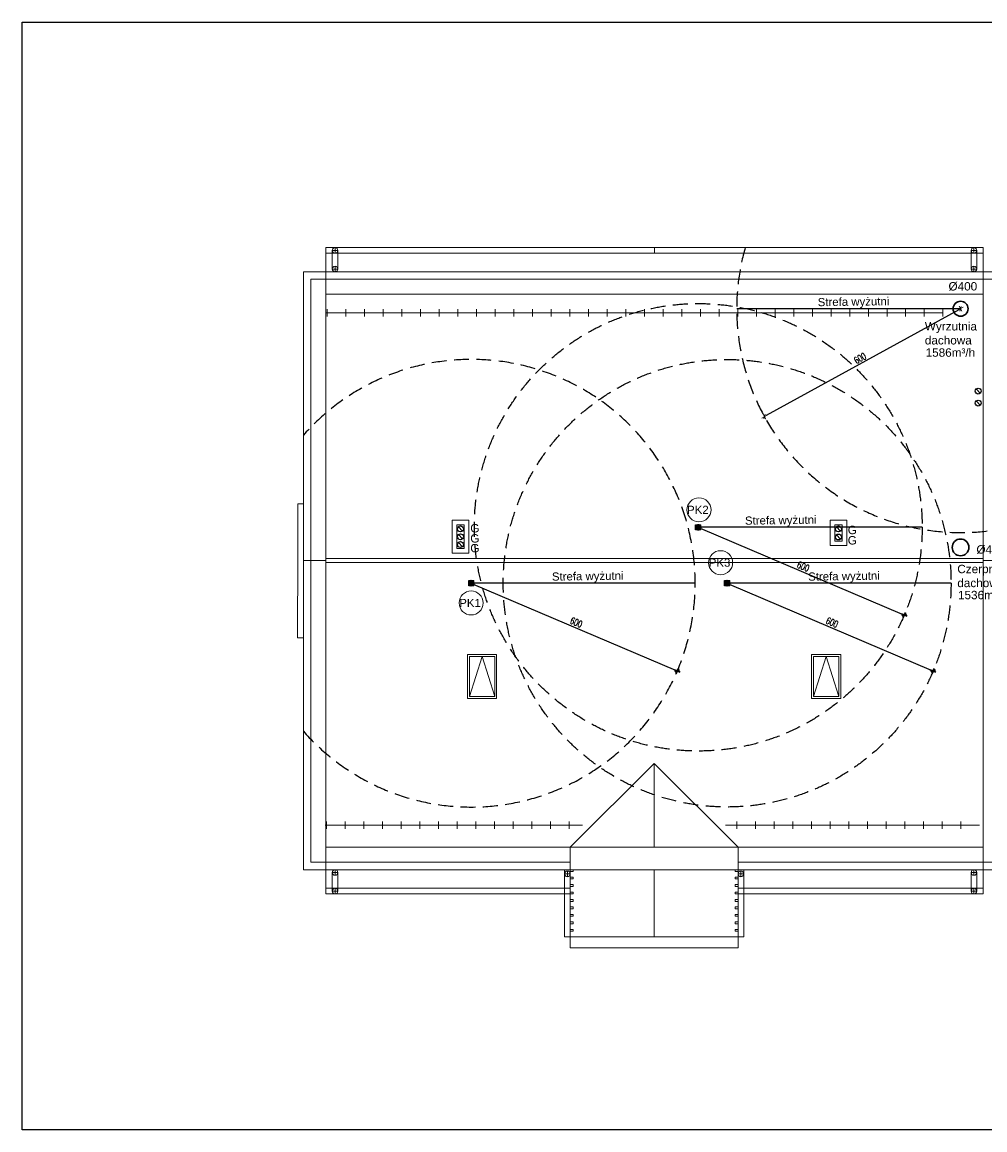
# Model space of a CAD drawing. Extents: x 280060 to 689961, y 120405 to 160329.
# Tile 69 of 85: x 670789 to 673368, y 145019 to 147989. Entities that reach past the tile are written whole.
import ezdxf

# ---------------------------------------------------------------- set-up
doc = ezdxf.new("R2010")
doc.units = 0
doc.header["$MEASUREMENT"] = 0
doc.linetypes.add('{ Wide Dash }', pattern=[12, 4, -2, 4, -2])
doc.layers.get('0').update_dxf_attribs({"linetype": 'CONTINUOUS', "lineweight": 25})
doc.layers.get('Defpoints').update_dxf_attribs({"linetype": 'CONTINUOUS'})
for name, color, linetype, lineweight in [('KAM-pro Biała Zarys', 7, 'CONTINUOUS', 9), ('KAM-pro Linia K.S Wewnętrznej', 36, 'CONTINUOUS', 40), ('KAM-pro Opis K.S. Wewnętrzny', 16, 'CONTINUOUS', 13), ('KAM-pro Podkład Sanitarny', 253, 'CONTINUOUS', 25), ('KAM-pro Wentylacja Nawiew', 1, 'CONTINUOUS', 30), ('KAM-pro Wentylacja Wywiew', 161, 'CONTINUOUS', 30)]:
    doc.layers.add(name, color=color, linetype=linetype, lineweight=lineweight)
doc.styles.add('ARIAL', font='arial.ttf')
doc.styles.add('damian', font='arial.ttf')
doc.styles.add('TXT3', font='SIMPLEX.SHX', dxfattribs={"width": 0.7, "height": 18})
doc.dimstyles.new('R1', dxfattribs={"dimtxt": 18, "dimasz": 5.6, "dimexe": 2.8, "dimexo": 6, "dimgap": 1.5, "dimtad": 0, "dimdec": 0, "dimrnd": 1, "dimdsep": 46, "dimtxsty": 'TXT3', "dimblk": 'znak_1', "dimcen": -3, "dimdle": 2, "dimse1": 1, "dimse2": 1, "dimclrt": 4, "dimadec": 0, "dimazin": 0, "dimtfac": 0.75, "dimtdec": 0, "dimtix": 1, "dimtmove": 0, "dimatfit": 0, "dimfxl": 0, "dimtvp": 0.75, "dimtolj": 1, "dimtzin": 0, "dimarcsym": 0})

# ---------------------------------------------------------------- blocks, each defined once
blk = doc.blocks.new('znak_1')
for p, q in [((-1.48, 0), (1.48, 0)), ((-0.84, -0.84), (0.84, 0.84)), ((0, 1.34), (0, -1.34))]:
    blk.add_line(p, q)
at = {"const_width": 0.2}
blk.add_lwpolyline([(0.84, 0.84), (-0.84, -0.84)], dxfattribs=at)
blk = doc.blocks.new('*D2241')
at = {"layer": 'Defpoints', "color": 0, "lineweight": 30, "transparency": 16777216}
for p in [(673303.3, 147220.7), (672777.5, 146931.6), (672777.5, 146931.6)]:
    blk.add_point(p, dxfattribs=at)
at = {"layer": 'KAM-pro Biała Zarys', "color": 0, "lineweight": -2, "transparency": 16777216}
blk.add_line((673298.3, 147218.1), (672782.4, 146934.3), dxfattribs=at)
at = {"layer": 'KAM-pro Biała Zarys', "color": 0, "lineweight": -2, "transparency": 16777216, "xscale": 5.6, "yscale": 5.6, "zscale": 5.6}
for p, rotation in [((673303.3, 147220.7), 28.80577423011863), ((672777.5, 146931.6), 208.8057742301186)]:
    blk.add_blockref('znak_1', p, dxfattribs=dict(at, rotation=rotation))
at = {"layer": 'KAM-pro Biała Zarys', "color": 4, "lineweight": 25, "transparency": 16777216, "insert": (673033.9, 147088), "char_height": 18, "attachment_point": 5, "rotation": 28.8058, "style": 'TXT3'}
blk.add_mtext('\\A1;600', dxfattribs=at)
blk = doc.blocks.new('*D2243')
at = {"layer": 'Defpoints', "color": 0, "linetype": '{ Wide Dash }', "lineweight": 30, "ltscale": 10, "transparency": 16777216}
for p in [(672677.7, 146484.8), (673229.7, 146249.7), (673229.7, 146249.7)]:
    blk.add_point(p, dxfattribs=at)
at = {"layer": 'KAM-pro Wentylacja Wywiew', "color": 0, "lineweight": -2, "ltscale": 10, "transparency": 16777216}
blk.add_line((672682.8, 146482.6), (673224.5, 146251.9), dxfattribs=at)
at = {"layer": 'KAM-pro Wentylacja Wywiew', "color": 0, "linetype": '{ Wide Dash }', "lineweight": -2, "ltscale": 10, "transparency": 16777216, "xscale": 5.6, "yscale": 5.6, "zscale": 5.6}
for p, rotation in [((672677.7, 146484.8), 156.9318229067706), ((673229.7, 146249.7), 336.9318229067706)]:
    blk.add_blockref('znak_1', p, dxfattribs=dict(at, rotation=rotation))
at = {"layer": 'KAM-pro Wentylacja Wywiew', "color": 4, "linetype": '{ Wide Dash }', "lineweight": 25, "ltscale": 10, "transparency": 16777216, "insert": (672959, 146379.7), "char_height": 18, "attachment_point": 5, "rotation": 336.9318, "style": 'TXT3'}
blk.add_mtext('\\A1;600', dxfattribs=at)
blk = doc.blocks.new('*D2244')
at = {"layer": 'Defpoints', "color": 0, "linetype": '{ Wide Dash }', "lineweight": 30, "ltscale": 10, "transparency": 16777216}
for p in [(672600.3, 146634.8), (673152.3, 146399.7), (673152.3, 146399.7)]:
    blk.add_point(p, dxfattribs=at)
at = {"layer": 'KAM-pro Wentylacja Wywiew', "color": 0, "lineweight": -2, "ltscale": 10, "transparency": 16777216}
blk.add_line((672605.4, 146632.6), (673147.1, 146401.9), dxfattribs=at)
at = {"layer": 'KAM-pro Wentylacja Wywiew', "color": 0, "linetype": '{ Wide Dash }', "lineweight": -2, "ltscale": 10, "transparency": 16777216, "xscale": 5.6, "yscale": 5.6, "zscale": 5.6}
for p, rotation in [((672600.3, 146634.8), 156.9318229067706), ((673152.3, 146399.7), 336.9318229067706)]:
    blk.add_blockref('znak_1', p, dxfattribs=dict(at, rotation=rotation))
at = {"layer": 'KAM-pro Wentylacja Wywiew', "color": 4, "linetype": '{ Wide Dash }', "lineweight": 25, "ltscale": 10, "transparency": 16777216, "insert": (672881.6, 146529.7), "char_height": 18, "attachment_point": 5, "rotation": 336.9318, "style": 'TXT3'}
blk.add_mtext('\\A1;600', dxfattribs=at)
blk = doc.blocks.new('*D2245')
at = {"layer": 'Defpoints', "color": 0, "linetype": '{ Wide Dash }', "lineweight": 30, "ltscale": 10, "transparency": 16777216}
for p in [(671992.1, 146484.8), (672544.1, 146249.7), (672544.1, 146249.7)]:
    blk.add_point(p, dxfattribs=at)
at = {"layer": 'KAM-pro Wentylacja Wywiew', "color": 0, "lineweight": -2, "ltscale": 10, "transparency": 16777216}
blk.add_line((671997.2, 146482.6), (672538.9, 146251.9), dxfattribs=at)
at = {"layer": 'KAM-pro Wentylacja Wywiew', "color": 0, "linetype": '{ Wide Dash }', "lineweight": -2, "ltscale": 10, "transparency": 16777216, "xscale": 5.6, "yscale": 5.6, "zscale": 5.6}
for p, rotation in [((671992.1, 146484.8), 156.9318229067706), ((672544.1, 146249.7), 336.9318229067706)]:
    blk.add_blockref('znak_1', p, dxfattribs=dict(at, rotation=rotation))
at = {"layer": 'KAM-pro Wentylacja Wywiew', "color": 4, "linetype": '{ Wide Dash }', "lineweight": 25, "ltscale": 10, "transparency": 16777216, "insert": (672273.4, 146379.7), "char_height": 18, "attachment_point": 5, "rotation": 336.9318, "style": 'TXT3'}
blk.add_mtext('\\A1;600', dxfattribs=at)

msp = doc.modelspace()

# ---------------------------------------------------------------- linework, layer by layer
at = {"layer": 'KAM-pro Biała Zarys', "lineweight": 25}
for p, q in [((673303.3, 147220.7), (672703.3, 147220.7)), ((672593.3, 146627.8), (672593.3, 146641.8)), ((672593.3, 146641.8), (672607.3, 146641.8)), ((673200.3, 146634.8), (672600.3, 146634.8)), ((672607.3, 146627.8), (672607.3, 146641.8)), ((672607.3, 146627.8), (672593.3, 146627.8)), ((671985.1, 146477.8), (671985.1, 146491.8)), ((671985.1, 146491.8), (671999.1, 146491.8)), ((672592.1, 146484.8), (671992.1, 146484.8)), ((671999.1, 146477.8), (671999.1, 146491.8)), ((672670.7, 146477.8), (672670.7, 146491.8)), ((672670.7, 146491.8), (672684.7, 146491.8)), ((673277.7, 146484.8), (672677.7, 146484.8)), ((672684.7, 146477.8), (672684.7, 146491.8)), ((671999.1, 146477.8), (671985.1, 146477.8)), ((672684.7, 146477.8), (672670.7, 146477.8))]:
    msp.add_line(p, q, dxfattribs=at)
msp.add_lwpolyline([(670788.6, 147989.2), (677088.6, 147989.2), (677088.6, 145019.2), (670788.6, 145019.2)], close=True, dxfattribs=at)
at = {"layer": 'KAM-pro Linia K.S Wewnętrznej', "color": 36, "ltscale": 0.1, "true_color": 0x804000}
for centre in [(672600.3, 146634.8), (671992.1, 146484.8), (672677.7, 146484.8)]:
    msp.add_circle(centre, 6.04, dxfattribs=at)
at = {"layer": 'KAM-pro Opis K.S. Wewnętrzny', "color": 32}
for centre in [(672602.3, 146681.6), (672660.3, 146539.9), (671991.7, 146431.9)]:
    msp.add_circle(centre, 32.2, dxfattribs=at)
at = {"layer": 'KAM-pro Podkład Sanitarny', "lineweight": 20, "ltscale": 13}
for p, q in [((673364.1, 147384.8), (671602.1, 147384.8)), ((671602.1, 147369.8), (671602.1, 147384.8)), ((671619.6, 147377.3), (671634.6, 147377.3)), ((671619.6, 147327.3), (671619.6, 147377.3)), ((671627.1, 147384.8), (671627.1, 147369.8)), ((671634.6, 147327.3), (671634.6, 147377.3)), ((672483.1, 147369.8), (672483.1, 147384.8)), ((673346.6, 147377.3), (673331.6, 147377.3)), ((673331.6, 147327.3), (673331.6, 147377.3)), ((673339.1, 147384.8), (673339.1, 147369.8)), ((673346.6, 147327.3), (673346.6, 147377.3)), ((673364.1, 147369.8), (673364.1, 147384.8)), ((673364.1, 147369.8), (671602.1, 147369.8)), ((671602.1, 147319.8), (671602.1, 147369.8)), ((673364.1, 147319.8), (673364.1, 147369.8)), ((671542.1, 145716.8), (671542.1, 147319.8)), ((671542.1, 147319.8), (671818.1, 147319.8)), ((671542.1, 147319.8), (673424.1, 147319.8)), ((671542.1, 147319.8), (671602.1, 147319.8)), ((671542.1, 145716.8), (671542.1, 147319.8)), ((671602.1, 147319.8), (671602.1, 145716.8)), ((671619.6, 147327.3), (671634.6, 147327.3)), ((671627.1, 147334.8), (671627.1, 147319.8)), ((673346.6, 147327.3), (673331.6, 147327.3)), ((673339.1, 147334.8), (673339.1, 147319.8)), ((673364.1, 145716.8), (673364.1, 147319.8)), ((673364.1, 147319.8), (673424.1, 147319.8)), ((671562.1, 146684.8), (671562.1, 147299.8)), ((671562.1, 147299.8), (673404.1, 147299.8)), ((671602.1, 146709.8), (671602.1, 147259.8)), ((671602.1, 147259.8), (673364.1, 147259.8)), ((671602.1, 147259.8), (671602.1, 146709.8)), ((673364.1, 147259.8), (673364.1, 146709.8)), ((673364.1, 147259.8), (673364.1, 147234.8)), ((671602.1, 147209.8), (673256.1, 147209.8)), ((671606.1, 147199.8), (671606.1, 147219.8)), ((671656.1, 147199.8), (671656.1, 147219.8)), ((671706.1, 147199.8), (671706.1, 147219.8)), ((671756.1, 147199.8), (671756.1, 147219.8)), ((671806.1, 147199.8), (671806.1, 147219.8)), ((671856.1, 147199.8), (671856.1, 147219.8)), ((671906.1, 147199.8), (671906.1, 147219.8)), ((671956.1, 147199.8), (671956.1, 147219.8)), ((672006.1, 147199.8), (672006.1, 147219.8)), ((672056.1, 147199.8), (672056.1, 147219.8)), ((672106.1, 147199.8), (672106.1, 147219.8)), ((672156.1, 147199.8), (672156.1, 147219.8)), ((672206.1, 147199.8), (672206.1, 147219.8)), ((672256.1, 147199.8), (672256.1, 147219.8)), ((672306.1, 147199.8), (672306.1, 147219.8)), ((672356.1, 147199.8), (672356.1, 147219.8)), ((672406.1, 147199.8), (672406.1, 147219.8)), ((672456.1, 147199.8), (672456.1, 147219.8)), ((672506.1, 147199.8), (672506.1, 147219.8)), ((672556.1, 147199.8), (672556.1, 147219.8)), ((672606.1, 147199.8), (672606.1, 147219.8)), ((672656.1, 147199.8), (672656.1, 147219.8)), ((672706.1, 147199.8), (672706.1, 147219.8)), ((672756.1, 147199.8), (672756.1, 147219.8)), ((672806.1, 147199.8), (672806.1, 147219.8)), ((672856.1, 147199.8), (672856.1, 147219.8)), ((672906.1, 147199.8), (672906.1, 147219.8)), ((672956.1, 147199.8), (672956.1, 147219.8)), ((673006.1, 147199.8), (673006.1, 147219.8)), ((673056.1, 147199.8), (673056.1, 147219.8)), ((673106.1, 147199.8), (673106.1, 147219.8)), ((673156.1, 147199.8), (673156.1, 147219.8)), ((673206.1, 147199.8), (673206.1, 147219.8)), ((673256.1, 147199.8), (673256.1, 147219.8)), ((671527.1, 146563), (671527.1, 146698)), ((671542.1, 146698), (671527.1, 146698)), ((671602.1, 146381.8), (671602.1, 146709.8)), ((673364.1, 146709.8), (673364.1, 146381.8)), ((671542.1, 146560), (671542.1, 146665)), ((671562.1, 146679.8), (671562.1, 146684.8)), ((671562.1, 145736.8), (671562.1, 146679.8)), ((671941.1, 146653.8), (671941.1, 146565.8)), ((671941.1, 146653.8), (671985.1, 146653.8)), ((671953.1, 146577.8), (671953.1, 146641.8)), ((671973.1, 146641.8), (671953.1, 146641.8)), ((671973.1, 146577.8), (671973.1, 146641.8)), ((671985.1, 146653.8), (671985.1, 146565.8)), ((672954.1, 146653.8), (672998.1, 146653.8)), ((672954.1, 146585.8), (672954.1, 146653.8)), ((672986.1, 146641.8), (672966.1, 146641.8)), ((672966.1, 146641.8), (672966.1, 146597.8)), ((672986.1, 146641.8), (672986.1, 146597.8)), ((672998.1, 146585.8), (672998.1, 146653.8)), ((671973.1, 146577.8), (671953.1, 146577.8)), ((672954.1, 146585.8), (672998.1, 146585.8)), ((672986.1, 146597.8), (672966.1, 146597.8)), ((671526, 146338), (671527.1, 146563)), ((671542.1, 146540.8), (671542.1, 146550.8)), ((671542.1, 146545.8), (671602.1, 146545.8)), ((671602.1, 146550.8), (673364.1, 146550.8)), ((671602.1, 146540.8), (673364.1, 146540.8)), ((671941.1, 146565.8), (671985.1, 146565.8)), ((673364.1, 146545.8), (673404.1, 146545.8)), ((671542.1, 146365), (671542.1, 146470)), ((671602.1, 145776.8), (671602.1, 146381.8)), ((673364.1, 146381.8), (673364.1, 146221.8)), ((671526, 146338), (671542.1, 146338)), ((672060.1, 146293.8), (671982.1, 146293.8)), ((671982.1, 146293.8), (671982.1, 146175.8)), ((671987.1, 146288.8), (671987.1, 146180.8)), ((672055.1, 146288.8), (671987.1, 146288.8)), ((671987.1, 146180.8), (672021.1, 146288.8)), ((672021.1, 146288.8), (672055.1, 146180.8)), ((672055.1, 146180.8), (672055.1, 146288.8)), ((672060.1, 146175.8), (672060.1, 146293.8)), ((672904.1, 146293.8), (672982.1, 146293.8)), ((672904.1, 146175.8), (672904.1, 146293.8)), ((672909.1, 146288.8), (672977.1, 146288.8)), ((672909.1, 146180.8), (672909.1, 146288.8)), ((672943.1, 146288.8), (672909.1, 146180.8)), ((672977.1, 146180.8), (672943.1, 146288.8)), ((672977.1, 146288.8), (672977.1, 146180.8)), ((672982.1, 146293.8), (672982.1, 146175.8)), ((673364.1, 146221.8), (673364.1, 146119.8)), ((671982.1, 146175.8), (672060.1, 146175.8)), ((671982.1, 146175.8), (672060.1, 146175.8)), ((671987.1, 146180.8), (672055.1, 146180.8)), ((672904.1, 146175.8), (672982.1, 146175.8)), ((672904.1, 146175.8), (672982.1, 146175.8)), ((672977.1, 146180.8), (672909.1, 146180.8)), ((673364.1, 146119.8), (673364.1, 145819.8)), ((672482.1, 146001.8), (672257.1, 145776.8)), ((672482.1, 146001.8), (672707.1, 145776.8)), ((672482.1, 145776.8), (672482.1, 146001.8)), ((671600.1, 145836.4), (672289.8, 145836.4)), ((671604.1, 145846.4), (671604.1, 145826.4)), ((671654.1, 145846.4), (671654.1, 145826.4)), ((671704.1, 145846.4), (671704.1, 145826.4)), ((671754.1, 145846.4), (671754.1, 145826.4)), ((671804.1, 145846.4), (671804.1, 145826.4)), ((671854.1, 145846.4), (671854.1, 145826.4)), ((671904.1, 145846.4), (671904.1, 145826.4)), ((671954.1, 145846.4), (671954.1, 145826.4)), ((672004.1, 145846.4), (672004.1, 145826.4)), ((672054.1, 145846.4), (672054.1, 145826.4)), ((672104.1, 145846.4), (672104.1, 145826.4)), ((672154.1, 145846.4), (672154.1, 145826.4)), ((672204.1, 145846.4), (672204.1, 145826.4)), ((672254.1, 145846.4), (672254.1, 145826.4)), ((672672.9, 145836.4), (673354.1, 145836.4)), ((672704.1, 145846.4), (672704.1, 145826.4)), ((672754.1, 145846.4), (672754.1, 145826.4)), ((672804.1, 145846.4), (672804.1, 145826.4)), ((672854.1, 145846.4), (672854.1, 145826.4)), ((672904.1, 145846.4), (672904.1, 145826.4)), ((672954.1, 145846.4), (672954.1, 145826.4)), ((673004.1, 145846.4), (673004.1, 145826.4)), ((673054.1, 145846.4), (673054.1, 145826.4)), ((673104.1, 145846.4), (673104.1, 145826.4)), ((673154.1, 145846.4), (673154.1, 145826.4)), ((673204.1, 145846.4), (673204.1, 145826.4)), ((673254.1, 145846.4), (673254.1, 145826.4)), ((673304.1, 145846.4), (673304.1, 145826.4)), ((673364.1, 145819.8), (673364.1, 145776.8)), ((671602.1, 145776.8), (673364.1, 145776.8)), ((672258.1, 145776.8), (672257.1, 145776.8)), ((672257.1, 145506.8), (672257.1, 145776.8)), ((672257.1, 145776.8), (672707.1, 145776.8)), ((672707.1, 145506.8), (672707.1, 145776.8)), ((672707.1, 145776.8), (672707.1, 145716.8)), ((673364.1, 145776.8), (673364.1, 145776.8)), ((671542.1, 145716.8), (673389.1, 145716.8)), ((671602.1, 145716.8), (671542.1, 145716.8)), ((671562.1, 145736.8), (672257.1, 145736.8)), ((671602.1, 145716.8), (671602.1, 145666.8)), ((671619.6, 145709.3), (671634.6, 145709.3)), ((671619.6, 145659.3), (671619.6, 145709.3)), ((671627.1, 145716.8), (671627.1, 145701.8)), ((671634.6, 145659.3), (671634.6, 145709.3)), ((672242.1, 145536.8), (672242.1, 145716.8)), ((672242.1, 145716.8), (672257.1, 145716.8)), ((672249.6, 145713), (672249.6, 145698)), ((672257.1, 145716.8), (672257.1, 145506.8)), ((672707.1, 145716.8), (672257.1, 145716.8)), ((672257.1, 145711.8), (672265.1, 145711.8)), ((672265.1, 145711.8), (672265.1, 145716.8)), ((672482.1, 145536.8), (672482.1, 145716.8)), ((672699.1, 145711.8), (672699.1, 145716.8)), ((672699.1, 145716.8), (672707.1, 145716.8)), ((672707.1, 145711.8), (672699.1, 145711.8)), ((672707.1, 145736.8), (673364.1, 145736.8)), ((672707.1, 145506.8), (672707.1, 145716.8)), ((672707.1, 145716.8), (672707.1, 145711.8)), ((672722.1, 145716.8), (672707.1, 145716.8)), ((672714.6, 145713), (672714.6, 145698)), ((672722.1, 145536.8), (672722.1, 145716.8)), ((673346.6, 145709.3), (673331.6, 145709.3)), ((673331.6, 145659.3), (673331.6, 145709.3)), ((673339.1, 145716.8), (673339.1, 145701.8)), ((673346.6, 145659.3), (673346.6, 145709.3)), ((673404.1, 145736.8), (673364.1, 145736.8)), ((673389.1, 145716.8), (673364.1, 145716.8)), ((673364.1, 145716.8), (673364.1, 145666.8)), ((672242.1, 145705.5), (672257.1, 145705.5)), ((672257.1, 145696.8), (672265.1, 145696.8)), ((672257.1, 145691.8), (672265.1, 145691.8)), ((672265.1, 145691.8), (672265.1, 145696.8)), ((672707.1, 145696.8), (672699.1, 145696.8)), ((672699.1, 145691.8), (672699.1, 145696.8)), ((672707.1, 145691.8), (672699.1, 145691.8)), ((672722.1, 145705.5), (672707.1, 145705.5)), ((672707.1, 145686.8), (672707.1, 145681.8)), ((671602.1, 145666.8), (672257.1, 145666.8)), ((671602.1, 145666.8), (671602.1, 145651.8)), ((671602.1, 145651.8), (672257.1, 145651.8)), ((671619.6, 145659.3), (671634.6, 145659.3)), ((671627.1, 145666.8), (671627.1, 145651.8)), ((672257.1, 145676.8), (672265.1, 145676.8)), ((672257.1, 145671.8), (672265.1, 145671.8)), ((672257.1, 145656.8), (672265.1, 145656.8)), ((672257.1, 145651.8), (672265.1, 145651.8)), ((672265.1, 145671.8), (672265.1, 145676.8)), ((672265.1, 145651.8), (672265.1, 145656.8)), ((672707.1, 145676.8), (672699.1, 145676.8)), ((672699.1, 145671.8), (672699.1, 145676.8)), ((672707.1, 145671.8), (672699.1, 145671.8)), ((672707.1, 145656.8), (672699.1, 145656.8)), ((672699.1, 145651.8), (672699.1, 145656.8)), ((672707.1, 145651.8), (672699.1, 145651.8)), ((673364.1, 145666.8), (672707.1, 145666.8)), ((672707.1, 145656.8), (672707.1, 145651.8)), ((673364.1, 145651.8), (672707.1, 145651.8)), ((673346.6, 145659.3), (673331.6, 145659.3)), ((673339.1, 145666.8), (673339.1, 145651.8)), ((673364.1, 145666.8), (673364.1, 145651.8)), ((672257.1, 145636.8), (672265.1, 145636.8)), ((672257.1, 145631.8), (672265.1, 145631.8)), ((672265.1, 145631.8), (672265.1, 145636.8)), ((672707.1, 145636.8), (672699.1, 145636.8)), ((672699.1, 145631.8), (672699.1, 145636.8)), ((672707.1, 145631.8), (672699.1, 145631.8)), ((672707.1, 145626.8), (672707.1, 145621.8)), ((672257.1, 145616.8), (672265.1, 145616.8)), ((672257.1, 145611.8), (672265.1, 145611.8)), ((672257.1, 145596.8), (672265.1, 145596.8)), ((672257.1, 145591.8), (672265.1, 145591.8)), ((672265.1, 145611.8), (672265.1, 145616.8)), ((672265.1, 145591.8), (672265.1, 145596.8)), ((672707.1, 145616.8), (672699.1, 145616.8)), ((672699.1, 145611.8), (672699.1, 145616.8)), ((672707.1, 145611.8), (672699.1, 145611.8)), ((672707.1, 145596.8), (672699.1, 145596.8)), ((672699.1, 145591.8), (672699.1, 145596.8)), ((672707.1, 145591.8), (672699.1, 145591.8)), ((672707.1, 145596.8), (672707.1, 145591.8)), ((672257.1, 145576.8), (672265.1, 145576.8)), ((672257.1, 145571.8), (672265.1, 145571.8)), ((672265.1, 145571.8), (672265.1, 145576.8)), ((672707.1, 145576.8), (672699.1, 145576.8)), ((672699.1, 145571.8), (672699.1, 145576.8)), ((672707.1, 145571.8), (672699.1, 145571.8)), ((672707.1, 145566.8), (672707.1, 145561.8)), ((672257.1, 145536.8), (672242.1, 145536.8)), ((672257.1, 145556.8), (672265.1, 145556.8)), ((672257.1, 145551.8), (672265.1, 145551.8)), ((672257.1, 145536.8), (672347.1, 145536.8)), ((672257.1, 145536.8), (672707.1, 145536.8)), ((672265.1, 145551.8), (672265.1, 145556.8)), ((672347.1, 145536.8), (672617.1, 145536.8)), ((672617.1, 145536.8), (672707.1, 145536.8)), ((672707.1, 145556.8), (672699.1, 145556.8)), ((672699.1, 145551.8), (672699.1, 145556.8)), ((672707.1, 145551.8), (672699.1, 145551.8)), ((672707.1, 145536.8), (672722.1, 145536.8)), ((672257.1, 145506.8), (672347.1, 145506.8)), ((672257.1, 145506.8), (672347.1, 145506.8)), ((672257.1, 145506.8), (672707.1, 145506.8)), ((672347.1, 145506.8), (672617.1, 145506.8)), ((672617.1, 145506.8), (672707.1, 145506.8))]:
    msp.add_line(p, q, dxfattribs=at)
for centre in [(671627.1, 147377.3), (673339.1, 147377.3), (671627.1, 147327.3), (673339.1, 147327.3), (671627.1, 145709.3), (672249.6, 145705.5), (672714.6, 145705.5), (673339.1, 145709.3), (671627.1, 145659.3), (673339.1, 145659.3)]:
    msp.add_circle(centre, 7.5, dxfattribs=at)
at = {"layer": 'KAM-pro Wentylacja Nawiew'}
msp.add_circle((673303.3, 146580.9), 22.5, dxfattribs=at)
at = {"layer": 'KAM-pro Wentylacja Wywiew', "lineweight": 25}
for p, q in [((673355.9, 146994.2), (673345, 147005.8)), ((673355.9, 146961.9), (673345, 146973.6)), ((671968.6, 146624.6), (671957.6, 146636.3)), ((672981.6, 146624.6), (672970.6, 146636.3)), ((671968.6, 146603.6), (671957.6, 146615.2)), ((672981.6, 146603), (672970.6, 146614.7)), ((671968.6, 146582.7), (671957.6, 146594.4))]:
    msp.add_line(p, q, dxfattribs=at)
at = {"layer": 'KAM-pro Wentylacja Wywiew', "linetype": '{ Wide Dash }', "lineweight": 25, "ltscale": 10}
for centre in [(672600.3, 146634.8), (672677.7, 146484.8)]:
    msp.add_circle(centre, 600, dxfattribs=at)
at = {"layer": 'KAM-pro Wentylacja Wywiew'}
msp.add_circle((673303.3, 147220.7), 20, dxfattribs=at)
at = {"layer": 'KAM-pro Wentylacja Wywiew', "lineweight": 25}
for centre in [(673350.4, 147000), (673350.4, 146967.8), (671963.1, 146630.5), (672976.1, 146630.5), (671963.1, 146609.4), (672976.1, 146608.8), (671963.1, 146588.5)]:
    msp.add_circle(centre, 8, dxfattribs=at)
at = {"layer": 'KAM-pro Wentylacja Wywiew', "linetype": '{ Wide Dash }', "lineweight": 25, "ltscale": 10}
for centre, start, end in [((673303.3, 147220.7), 164.131, 351.9582), ((671992.1, 146484.8), 221.4171, 138.5829)]:
    msp.add_arc(centre, 600, start, end, dxfattribs=at)

# ---------------------------------------------------------------- texts
at = {"layer": 'KAM-pro Biała Zarys', "lineweight": 25, "char_height": 21.87, "width": 190.775, "attachment_point": 4, "rotation": 0.8068, "style": 'ARIAL'}
for insert in [(672920.5, 147235.2), (672725.5, 146649.3), (672208.2, 146499.3), (672894.9, 146499.3)]:
    msp.add_mtext('{\\C0;Strefa wyżutni }', dxfattribs=dict(at, insert=insert))
at = {"layer": 'KAM-pro Opis K.S. Wewnętrzny', "color": 32, "char_height": 21.87, "width": 57.094, "attachment_point": 6, "style": 'ARIAL'}
for s, insert in [('PK2', (672628.2, 146681.6)), ('PK3', (672686.3, 146539.9)), ('PK1', (672017.7, 146431.9))]:
    msp.add_mtext(s, dxfattribs=dict(at, insert=insert))
at = {"layer": 'KAM-pro Wentylacja Nawiew', "lineweight": 25, "char_height": 22.5, "width": 101.034, "attachment_point": 1, "style": 'damian'}
for s, insert in [('%%C450', (673345.7, 146586.7)), ('Czerpnia dachowa', (673294.5, 146534.3)), ('1536m³/h', (673296.3, 146464.4))]:
    msp.add_mtext(s, dxfattribs=dict(at, insert=insert))
at = {"layer": 'KAM-pro Wentylacja Wywiew', "lineweight": 25, "char_height": 22.5, "attachment_point": 1, "style": 'damian'}
for s, insert, width in [('%%C400', (673270.9, 147292.2), 101.034), ('Wyrzutnia dachowa', (673207.5, 147185), 101.034), ('1586m³/h', (673209.6, 147114.6), 101.034), ('G', (671989.4, 146643.6), 24.655), ('G', (673000.9, 146638.9), 24.655), ('G', (671989.4, 146616.4), 24.655), ('G', (673000.9, 146611.2), 24.655), ('G', (671989.4, 146590.1), 24.655)]:
    msp.add_mtext(s, dxfattribs=dict(at, insert=insert, width=width))

# ---------------------------------------------------------------- dimensions: what is measured, and where the dimension line sits
at = {"layer": 'KAM-pro Biała Zarys', "lineweight": 25}
dim = msp.add_aligned_dim(p1=(673303.3, 147220.7), p2=(672777.5, 146931.6), distance=0, dimstyle='R1', override={"dimfxl": 15, "dimfxlon": 1, "dimarcsym": 1}, dxfattribs=at)
dim.commit()
dim.dimension.update_dxf_attribs({"geometry": '*D2241', "text_midpoint": (673033.9, 147088)})
at = {"layer": 'KAM-pro Wentylacja Wywiew', "linetype": '{ Wide Dash }', "lineweight": 25, "ltscale": 10}
for p1, p2, picture, middle in [((672600.3, 146634.8), (673152.3, 146399.7), '*D2244', (672881.6, 146529.7)), ((671992.1, 146484.8), (672544.1, 146249.7), '*D2245', (672273.4, 146379.7)), ((672677.7, 146484.8), (673229.7, 146249.7), '*D2243', (672959, 146379.7))]:
    dim = msp.add_aligned_dim(p1=p1, p2=p2, distance=0, dimstyle='R1', override={"dimfxl": 15, "dimfxlon": 1, "dimarcsym": 1}, dxfattribs=at)
    dim.commit()
    dim.dimension.update_dxf_attribs({"geometry": picture, "text_midpoint": middle})

doc.saveas('drawing.dxf')
